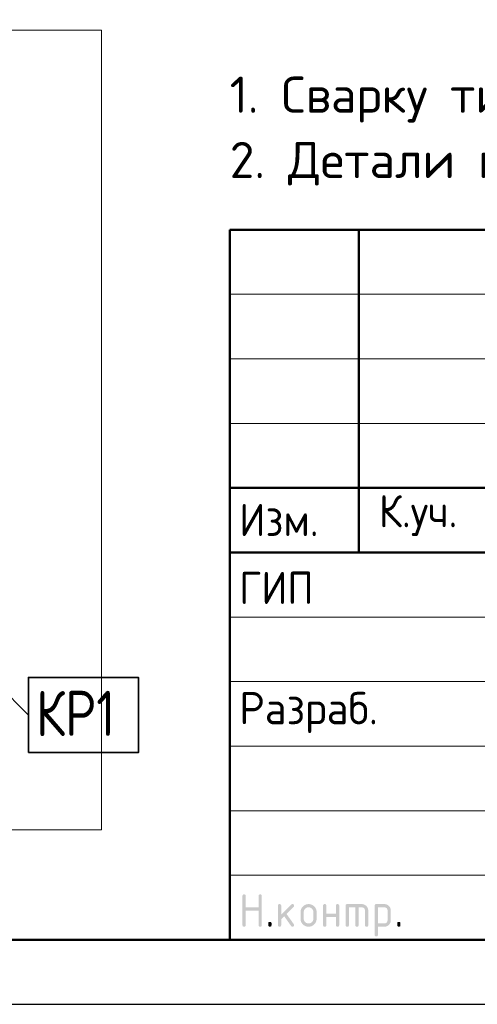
# Model space of a CAD drawing. Header units: millimetres. Extents: x 0 to 50400, y 0 to 35640.
# Tile 23 of 52: x 25647 to 29903, y 0 to 9153. Entities that reach past the tile are written whole.
import ezdxf

# ---------------------------------------------------------------- set-up
doc = ezdxf.new("R2010")
doc.units = ezdxf.units.MM
for name, color, linetype, lineweight in [('Standard', 7, 'Continuous', 25), ('Общий01', 7, 'Continuous', 13), ('Текст_ общее', 7, 'Continuous', 25)]:
    doc.layers.add(name, color=color, linetype=linetype, lineweight=lineweight)
doc.styles.add('ISOCPEUR', font='txt')

msp = doc.modelspace()

# ---------------------------------------------------------------- hatches: boundary and pattern name
at = {"layer": 'Standard', "linetype": 'Continuous', "lineweight": 25, "transparency": 33554687}
for points in [[(27718.9, 736.5), (27718.9, 1006.5), (27718.9, 1008.4), (27719.1, 1010.1), (27719.4, 1011.7), (27719.8, 1013.1), (27720.3, 1014.5), (27721, 1015.7), (27721.7, 1016.9), (27722.7, 1017.8), (27723.6, 1018.7), (27724.8, 1019.4), (27725.9, 1020.1), (27727.4, 1020.6), (27728.8, 1021.1), (27730.4, 1021.3), (27732, 1021.5), (27733.9, 1021.5), (27735.8, 1021.5), (27737.4, 1021.3), (27739.1, 1021.1), (27740.5, 1020.6), (27741.9, 1020.1), (27743.1, 1019.4), (27744.3, 1018.7), (27745.2, 1017.8), (27746.1, 1016.9), (27746.8, 1015.7), (27747.5, 1014.5), (27748, 1013.1), (27748.5, 1011.7), (27748.7, 1010.1), (27749, 1008.4), (27749, 1006.6), (27749, 901.6), (27868.6, 901.6), (27868.6, 1006.6), (27868.6, 1008.4), (27868.9, 1010.1), (27869.1, 1011.7), (27869.6, 1013.1), (27870, 1014.5), (27870.7, 1015.7), (27871.4, 1016.9), (27872.4, 1017.8), (27873.3, 1018.7), (27874.5, 1019.4), (27875.7, 1020.1), (27877.1, 1020.6), (27878.5, 1021.1), (27880.1, 1021.3), (27881.8, 1021.5), (27883.6, 1021.5), (27885.5, 1021.5), (27887.2, 1021.3), (27888.8, 1021.1), (27890.2, 1020.6), (27891.6, 1020.1), (27892.8, 1019.4), (27894, 1018.7), (27894.9, 1017.8), (27895.9, 1016.9), (27896.6, 1015.7), (27897.3, 1014.5), (27897.7, 1013.1), (27898.2, 1011.7), (27898.4, 1010.1), (27898.7, 1008.4), (27898.7, 1006.5), (27898.7, 736.5), (27898.7, 734.7), (27898.4, 733), (27898.2, 731.4), (27897.7, 730), (27897.3, 728.6), (27896.6, 727.4), (27895.9, 726.2), (27894.9, 725.3), (27894, 724.4), (27892.8, 723.7), (27891.6, 723), (27890.2, 722.5), (27888.8, 722), (27887.2, 721.8), (27885.5, 721.5), (27883.6, 721.5), (27881.8, 721.5), (27880.1, 721.8), (27878.5, 722), (27877.1, 722.5), (27875.7, 723), (27874.5, 723.7), (27873.3, 724.4), (27872.4, 725.3), (27871.4, 726.2), (27870.7, 727.4), (27870, 728.6), (27869.6, 730), (27869.1, 731.4), (27868.9, 733), (27868.6, 734.7), (27868.6, 736.5), (27868.6, 871.5), (27749, 871.5), (27749, 736.5), (27749, 734.7), (27748.7, 733), (27748.5, 731.4), (27748, 730), (27747.5, 728.6), (27746.8, 727.4), (27746.1, 726.2), (27745.2, 725.3), (27744.3, 724.4), (27743.1, 723.7), (27741.9, 723), (27740.5, 722.5), (27739.1, 722), (27737.4, 721.8), (27735.8, 721.5), (27733.9, 721.5), (27732, 721.5), (27730.4, 721.8), (27728.8, 722), (27727.4, 722.5), (27725.9, 723), (27724.8, 723.7), (27723.6, 724.4), (27722.7, 725.3), (27721.7, 726.2), (27721, 727.4), (27720.3, 728.6), (27719.8, 730), (27719.4, 731.4), (27719.1, 733), (27718.9, 734.7)], [(28078.7, 832.8), (28173, 927.1), (28174.1, 928.1), (28175.3, 929), (28176.5, 929.8), (28177.9, 930.3), (28179.2, 930.8), (28180.6, 931.1), (28182.1, 931.4), (28183.7, 931.4), (28185.6, 931.4), (28187.2, 931.1), (28188.9, 930.9), (28190.3, 930.4), (28191.7, 930), (28192.8, 929.3), (28194, 928.6), (28195, 927.6), (28195.9, 926.7), (28196.6, 925.5), (28197.3, 924.3), (28197.8, 922.9), (28198.2, 921.5), (28198.5, 919.9), (28198.7, 918.3), (28198.7, 916.4), (28198.7, 914.9), (28198.4, 913.5), (28198.1, 912.1), (28197.6, 910.8), (28197, 909.5), (28196.1, 908.3), (28195.3, 907.1), (28194.1, 905.9), (28128.3, 840.1), (28195.7, 745.2), (28197.2, 743.1), (28198, 740.9), (28198.7, 738.7), (28198.7, 736.3), (28198.7, 734.5), (28198.5, 732.8), (28198.2, 731.2), (28197.8, 729.9), (28197.3, 728.5), (28196.6, 727.3), (28195.9, 726.2), (28195, 725.2), (28194, 724.3), (28192.8, 723.6), (28191.7, 722.9), (28190.3, 722.5), (28188.9, 722), (28187.2, 721.8), (28185.6, 721.5), (28183.7, 721.5), (28181.7, 721.5), (28179.9, 721.9), (28178.2, 722.3), (28176.6, 723.1), (28175, 723.9), (28173.7, 725.1), (28172.3, 726.3), (28171.2, 727.9), (28106.7, 818.6), (28078.7, 790.6), (28078.7, 736.5), (28078.7, 734.7), (28078.5, 733), (28078.3, 731.4), (28077.8, 730), (28077.3, 728.6), (28076.6, 727.4), (28075.9, 726.2), (28075, 725.3), (28074, 724.4), (28072.9, 723.7), (28071.7, 723), (28070.3, 722.5), (28068.9, 722), (28067.2, 721.8), (28065.6, 721.5), (28063.7, 721.5), (28061.8, 721.5), (28060.2, 721.8), (28058.5, 722), (28057.1, 722.5), (28055.7, 723), (28054.5, 723.7), (28053.4, 724.4), (28052.4, 725.3), (28051.5, 726.2), (28050.8, 727.4), (28050.1, 728.6), (28049.6, 730), (28049.2, 731.4), (28048.9, 733), (28048.7, 734.7), (28048.7, 736.5), (28048.7, 916.4), (28048.7, 918.3), (28048.9, 919.9), (28049.2, 921.5), (28049.6, 922.9), (28050.1, 924.3), (28050.8, 925.5), (28051.5, 926.7), (28052.4, 927.6), (28053.4, 928.6), (28054.5, 929.3), (28055.7, 930), (28057.1, 930.4), (28058.5, 930.9), (28060.2, 931.1), (28061.8, 931.4), (28063.7, 931.4), (28065.6, 931.4), (28067.2, 931.1), (28068.9, 930.9), (28070.3, 930.4), (28071.7, 930), (28072.9, 929.3), (28074, 928.6), (28075, 927.6), (28075.9, 926.7), (28076.6, 925.5), (28077.3, 924.3), (28077.8, 922.9), (28078.3, 921.5), (28078.5, 919.9), (28078.7, 918.3), (28078.7, 916.4)], [(28498.4, 811.4), (28498.4, 736.5), (28498.4, 734.7), (28498.2, 733), (28497.9, 731.4), (28497.5, 730), (28497, 728.6), (28496.3, 727.4), (28495.6, 726.2), (28494.6, 725.3), (28493.7, 724.4), (28492.5, 723.6), (28491.4, 723), (28489.9, 722.5), (28488.5, 722), (28486.9, 721.8), (28485.2, 721.5), (28483.4, 721.5), (28481.5, 721.5), (28479.8, 721.8), (28478.2, 722), (28476.8, 722.5), (28475.4, 723), (28474.2, 723.7), (28473, 724.4), (28472.1, 725.3), (28471.2, 726.2), (28470.5, 727.4), (28469.8, 728.6), (28469.3, 730), (28468.8, 731.4), (28468.6, 733), (28468.3, 734.7), (28468.3, 736.5), (28468.3, 916.4), (28468.3, 918.3), (28468.6, 919.9), (28468.8, 921.5), (28469.3, 922.9), (28469.8, 924.3), (28470.5, 925.5), (28471.2, 926.7), (28472.1, 927.6), (28473, 928.6), (28474.2, 929.3), (28475.4, 930), (28476.8, 930.4), (28478.2, 930.9), (28479.8, 931.1), (28481.5, 931.4), (28483.4, 931.4), (28485.2, 931.4), (28486.9, 931.1), (28488.5, 930.9), (28489.9, 930.4), (28491.4, 930), (28492.5, 929.3), (28493.7, 928.6), (28494.6, 927.6), (28495.6, 926.7), (28496.3, 925.5), (28497, 924.4), (28497.5, 923), (28497.9, 921.5), (28498.2, 919.9), (28498.4, 918.3), (28498.4, 916.4), (28498.4, 841.5), (28588, 841.5), (28588, 916.4), (28588, 918.3), (28588.2, 919.9), (28588.5, 921.5), (28589, 923), (28589.4, 924.4), (28590.1, 925.5), (28590.8, 926.7), (28591.8, 927.6), (28592.7, 928.6), (28593.9, 929.3), (28595.1, 930), (28596.5, 930.4), (28597.9, 930.9), (28599.5, 931.1), (28601.2, 931.4), (28603, 931.4), (28604.9, 931.4), (28606.6, 931.1), (28608.2, 930.9), (28609.6, 930.4), (28611, 930), (28612.2, 929.3), (28613.4, 928.6), (28614.3, 927.6), (28615.2, 926.7), (28615.9, 925.5), (28616.7, 924.3), (28617.1, 922.9), (28617.6, 921.5), (28617.8, 919.9), (28618.1, 918.3), (28618.1, 916.4), (28618.1, 736.5), (28618.1, 734.7), (28617.8, 733), (28617.6, 731.4), (28617.1, 730), (28616.7, 728.6), (28615.9, 727.4), (28615.2, 726.2), (28614.3, 725.3), (28613.4, 724.4), (28612.2, 723.7), (28611, 723), (28609.6, 722.5), (28608.2, 722), (28606.6, 721.8), (28604.9, 721.5), (28603, 721.5), (28601.2, 721.5), (28599.5, 721.8), (28597.9, 722), (28596.5, 722.5), (28595.1, 723), (28593.9, 723.6), (28592.7, 724.4), (28591.8, 725.3), (28590.8, 726.2), (28590.1, 727.4), (28589.4, 728.6), (28589, 730), (28588.5, 731.4), (28588.2, 733), (28588, 734.7), (28588, 736.5), (28588, 811.4)], [(28693.2, 931.4), (28828.1, 931.4), (28831.2, 931.4), (28834.2, 931.1), (28837.2, 930.8), (28840.1, 930.3), (28843, 929.7), (28845.7, 928.9), (28848.5, 928.1), (28851.2, 927), (28853.8, 925.9), (28856.4, 924.6), (28858.9, 923.2), (28861.3, 921.5), (28863.7, 919.9), (28866, 918), (28868.3, 916.1), (28870.5, 913.9), (28872.7, 911.7), (28874.6, 909.4), (28876.5, 907.1), (28878.2, 904.7), (28879.8, 902.3), (28881.2, 899.7), (28882.5, 897.2), (28883.6, 894.5), (28884.7, 891.9), (28885.5, 889.1), (28886.4, 886.3), (28886.9, 883.4), (28887.5, 880.6), (28887.7, 877.6), (28888, 874.5), (28888, 871.4), (28888, 736.5), (28888, 734.7), (28887.8, 733), (28887.5, 731.4), (28887.1, 730), (28886.6, 728.6), (28885.9, 727.4), (28885.2, 726.2), (28884.3, 725.3), (28883.3, 724.4), (28882.1, 723.7), (28881, 723), (28879.6, 722.5), (28878.1, 722), (28876.5, 721.8), (28874.9, 721.5), (28873, 721.5), (28871.1, 721.5), (28869.5, 721.8), (28867.8, 722), (28866.4, 722.5), (28865, 723), (28863.8, 723.6), (28862.7, 724.4), (28861.7, 725.3), (28860.8, 726.2), (28860.1, 727.4), (28859.4, 728.6), (28858.9, 730), (28858.4, 731.4), (28858.2, 733), (28857.9, 734.7), (28857.9, 736.5), (28857.9, 871.4), (28857.9, 874.5), (28857.4, 877.5), (28856.9, 880.4), (28855.8, 883.1), (28854.7, 885.7), (28853.1, 888.1), (28851.5, 890.5), (28849.3, 892.7), (28847.2, 894.9), (28844.8, 896.5), (28842.4, 898.1), (28839.7, 899.2), (28837.1, 900.2), (28834.1, 900.8), (28831.2, 901.3), (28828, 901.3), (28798.1, 901.3), (28798.1, 736.5), (28798.1, 734.7), (28797.9, 733), (28797.6, 731.4), (28797.2, 730), (28796.7, 728.6), (28796, 727.4), (28795.3, 726.2), (28794.4, 725.3), (28793.4, 724.4), (28792.3, 723.6), (28791.1, 723), (28789.7, 722.5), (28788.3, 722), (28786.6, 721.8), (28785, 721.5), (28783.1, 721.5), (28781.2, 721.5), (28779.6, 721.8), (28777.9, 722), (28776.5, 722.5), (28775.1, 723), (28773.9, 723.6), (28772.8, 724.4), (28771.8, 725.3), (28770.9, 726.2), (28770.2, 727.4), (28769.5, 728.6), (28769, 730), (28768.5, 731.4), (28768.3, 733), (28768.1, 734.7), (28768.1, 736.5), (28768.1, 901.3), (28708.2, 901.3), (28708.2, 736.5), (28708.2, 734.7), (28708, 733), (28707.8, 731.4), (28707.3, 730), (28706.8, 728.6), (28706.1, 727.4), (28705.4, 726.2), (28704.5, 725.3), (28703.5, 724.4), (28702.4, 723.6), (28701.2, 723), (28699.8, 722.5), (28698.4, 722), (28696.7, 721.8), (28695.1, 721.5), (28693.2, 721.5), (28691.3, 721.5), (28689.7, 721.8), (28688, 722), (28686.6, 722.5), (28685.2, 723), (28684, 723.7), (28682.9, 724.4), (28681.9, 725.3), (28681, 726.2), (28680.3, 727.4), (28679.6, 728.6), (28679.1, 730), (28678.7, 731.4), (28678.4, 733), (28678.2, 734.7), (28678.2, 736.5), (28678.2, 916.4), (28678.2, 918.3), (28678.4, 919.9), (28678.6, 921.5), (28679.1, 922.9), (28679.6, 924.3), (28680.3, 925.5), (28681, 926.7), (28681.9, 927.6), (28682.9, 928.6), (28684, 929.3), (28685.2, 930), (28686.6, 930.4), (28688, 930.9), (28689.6, 931.1), (28691.3, 931.4)], [(27958.8, 751.6), (27958.8, 753.5), (27959, 755.1), (27959.3, 756.8), (27959.7, 758.2), (27960.2, 759.6), (27960.9, 760.8), (27961.6, 761.9), (27962.5, 762.9), (27963.5, 763.8), (27964.7, 764.5), (27965.8, 765.2), (27967.2, 765.7), (27968.6, 766.2), (27970.3, 766.4), (27971.9, 766.6), (27973.8, 766.6), (27975.7, 766.6), (27977.3, 766.4), (27979, 766.2), (27980.4, 765.7), (27981.8, 765.2), (27983, 764.5), (27984.1, 763.8), (27985.1, 762.9), (27986, 761.9), (27986.7, 760.8), (27987.4, 759.6), (27987.9, 758.2), (27988.4, 756.8), (27988.6, 755.1), (27988.8, 753.5), (27988.8, 751.6), (27988.8, 736.6), (27988.8, 734.7), (27988.6, 733), (27988.4, 731.4), (27987.9, 730), (27987.4, 728.6), (27986.7, 727.4), (27986, 726.2), (27985.1, 725.3), (27984.1, 724.4), (27983, 723.7), (27981.8, 723), (27980.4, 722.5), (27979, 722), (27977.3, 721.8), (27975.7, 721.5), (27973.8, 721.5), (27971.9, 721.5), (27970.3, 721.8), (27968.6, 722), (27967.2, 722.5), (27965.8, 723), (27964.7, 723.7), (27963.5, 724.4), (27962.5, 725.3), (27961.6, 726.2), (27960.9, 727.4), (27960.2, 728.6), (27959.7, 730), (27959.3, 731.4), (27959, 733), (27958.8, 734.7), (27958.8, 736.6)], [(29158, 751.6), (29158, 753.5), (29158.2, 755.1), (29158.4, 756.8), (29158.9, 758.2), (29159.4, 759.6), (29160.1, 760.8), (29160.8, 761.9), (29161.7, 762.9), (29162.6, 763.8), (29163.8, 764.5), (29165, 765.2), (29166.4, 765.7), (29167.8, 766.2), (29169.5, 766.4), (29171.1, 766.6), (29173, 766.6), (29174.9, 766.6), (29176.5, 766.4), (29178.1, 766.2), (29179.6, 765.7), (29181, 765.2), (29182.1, 764.5), (29183.3, 763.8), (29184.3, 762.9), (29185.2, 761.9), (29185.9, 760.8), (29186.6, 759.6), (29187.1, 758.2), (29187.5, 756.8), (29187.8, 755.1), (29188, 753.5), (29188, 751.6), (29188, 736.6), (29188, 734.7), (29187.8, 733), (29187.5, 731.4), (29187.1, 730), (29186.6, 728.6), (29185.9, 727.4), (29185.2, 726.2), (29184.3, 725.3), (29183.3, 724.4), (29182.1, 723.7), (29181, 723), (29179.6, 722.5), (29178.1, 722), (29176.5, 721.8), (29174.9, 721.5), (29173, 721.5), (29171.1, 721.5), (29169.5, 721.8), (29167.8, 722), (29166.4, 722.5), (29165, 723), (29163.8, 723.7), (29162.6, 724.4), (29161.7, 725.3), (29160.8, 726.2), (29160.1, 727.4), (29159.4, 728.6), (29158.9, 730), (29158.4, 731.4), (29158.2, 733), (29158, 734.7), (29158, 736.6)]]:
    msp.add_hatch(color=7, dxfattribs=at).paths.add_polyline_path(points, flags=16)
h = msp.add_hatch(color=7, dxfattribs=at)
h.paths.add_polyline_path([(28258.5, 796.5), (28258.5, 856.4), (28258.5, 860.3), (28258.8, 864.1), (28259.2, 867.8), (28259.9, 871.4), (28260.6, 875), (28261.6, 878.5), (28262.6, 881.9), (28264, 885.3), (28265.3, 888.6), (28267.1, 891.7), (28268.8, 894.9), (28270.8, 897.9), (28272.9, 901), (28275.3, 903.8), (28277.7, 906.7), (28280.4, 909.5), (28283.1, 912.2), (28286, 914.6), (28288.9, 917), (28291.9, 919.1), (28294.9, 921.1), (28298.1, 922.8), (28301.3, 924.5), (28304.6, 925.9), (28307.9, 927.3), (28311.4, 928.3), (28314.8, 929.3), (28318.4, 930), (28322, 930.7), (28325.7, 931), (28329.5, 931.4), (28333.4, 931.4), (28337.3, 931.4), (28341.1, 931), (28344.9, 930.7), (28348.5, 930), (28352.2, 929.3), (28355.6, 928.3), (28359.1, 927.3), (28362.4, 926), (28365.8, 924.6), (28368.9, 922.9), (28372.1, 921.2), (28375.1, 919.2), (28378.1, 917.1), (28381, 914.8), (28383.9, 912.4), (28386.6, 909.7), (28389.3, 907), (28391.6, 904.1), (28394, 901.3), (28396, 898.2), (28398.1, 895.2), (28399.8, 892), (28401.5, 888.9), (28402.8, 885.5), (28404.2, 882.2), (28405.2, 878.7), (28406.2, 875.2), (28406.9, 871.6), (28407.6, 868), (28407.9, 864.2), (28408.2, 860.4), (28408.2, 856.4), (28408.2, 796.5), (28408.2, 792.6), (28407.9, 788.9), (28407.5, 785.1), (28406.9, 781.5), (28406.2, 777.9), (28405.2, 774.4), (28404.1, 771), (28402.8, 767.7), (28401.4, 764.4), (28399.7, 761.2), (28398, 758), (28395.9, 755), (28393.9, 752), (28391.5, 749.1), (28389.1, 746.2), (28386.3, 743.5), (28383.6, 740.7), (28380.7, 738.3), (28377.8, 735.9), (28374.8, 733.9), (28371.8, 731.8), (28368.6, 730.1), (28365.5, 728.4), (28362.2, 727), (28358.8, 725.6), (28355.4, 724.6), (28351.9, 723.6), (28348.3, 722.9), (28344.7, 722.2), (28341, 721.9), (28337.3, 721.5), (28333.4, 721.5), (28329.5, 721.5), (28325.7, 721.9), (28322, 722.2), (28318.4, 722.9), (28314.8, 723.6), (28311.4, 724.6), (28307.9, 725.6), (28304.6, 727), (28301.3, 728.4), (28298.1, 730.1), (28294.9, 731.8), (28291.9, 733.9), (28288.9, 735.9), (28286, 738.3), (28283.1, 740.7), (28280.4, 743.5), (28277.7, 746.2), (28275.3, 749.1), (28272.9, 752), (28270.8, 755), (28268.8, 758), (28267.1, 761.2), (28265.3, 764.4), (28264, 767.7), (28262.6, 771), (28261.6, 774.4), (28260.6, 777.9), (28259.9, 781.5), (28259.2, 785.1), (28258.8, 788.9), (28258.5, 792.6)], flags=16)
h.paths.add_polyline_path([(28378.2, 796.6), (28378.2, 856.6), (28378.2, 861.2), (28377.4, 865.5), (28376.5, 869.9), (28374.9, 873.8), (28373.2, 877.8), (28370.8, 881.4), (28368.3, 885.1), (28365.1, 888.4), (28361.8, 891.7), (28358.1, 894.1), (28354.5, 896.6), (28350.6, 898.3), (28346.6, 899.9), (28342.3, 900.7), (28338, 901.6), (28333.4, 901.6), (28328.7, 901.6), (28324.4, 900.7), (28320.1, 899.9), (28316.2, 898.3), (28312.2, 896.6), (28308.6, 894.1), (28305, 891.7), (28301.7, 888.4), (28298.4, 885.1), (28295.9, 881.4), (28293.5, 877.8), (28291.8, 873.8), (28290.2, 869.9), (28289.4, 865.5), (28288.6, 861.2), (28288.6, 856.6), (28288.6, 796.6), (28288.6, 791.9), (28289.4, 787.5), (28290.2, 783.2), (28291.8, 779.2), (28293.4, 775.2), (28295.9, 771.6), (28298.3, 767.9), (28301.6, 764.7), (28304.8, 761.4), (28308.4, 758.9), (28312.1, 756.5), (28316, 754.9), (28320, 753.2), (28324.3, 752.4), (28328.7, 751.6), (28333.4, 751.6), (28338, 751.6), (28342.3, 752.4), (28346.6, 753.2), (28350.6, 754.9), (28354.5, 756.5), (28358.1, 759), (28361.8, 761.5), (28365.1, 764.8), (28368.3, 768.1), (28370.8, 771.7), (28373.2, 775.3), (28374.9, 779.3), (28376.5, 783.3), (28377.4, 787.6), (28378.2, 791.9)])
h = msp.add_hatch(color=7, dxfattribs=at)
h.paths.add_polyline_path([(28948.1, 916.4), (28948.1, 918.3), (28948.4, 919.9), (28948.6, 921.5), (28949.1, 923), (28949.5, 924.3), (28950.2, 925.5), (28950.9, 926.7), (28951.9, 927.6), (28952.8, 928.6), (28954, 929.3), (28955.1, 930), (28956.5, 930.4), (28957.9, 930.9), (28959.6, 931.1), (28961.2, 931.4), (28963.1, 931.4), (29038, 931.4), (29041.1, 931.4), (29044.1, 931.1), (29047.2, 930.8), (29050.1, 930.3), (29052.9, 929.8), (29055.7, 928.9), (29058.5, 928.1), (29061.2, 927), (29063.8, 925.9), (29066.4, 924.6), (29068.9, 923.2), (29071.3, 921.6), (29073.7, 920), (29076, 918.1), (29078.3, 916.2), (29080.5, 914), (29082.7, 911.8), (29084.6, 909.5), (29086.5, 907.2), (29088.1, 904.8), (29089.7, 902.4), (29091.1, 899.9), (29092.4, 897.3), (29093.5, 894.7), (29094.6, 892), (29095.4, 889.2), (29096.2, 886.5), (29096.8, 883.5), (29097.3, 880.6), (29097.6, 877.6), (29097.8, 874.6), (29097.8, 871.4), (29097.8, 781.5), (29097.8, 778.4), (29097.6, 775.4), (29097.3, 772.4), (29096.8, 769.5), (29096.2, 766.6), (29095.4, 763.8), (29094.6, 761), (29093.5, 758.4), (29092.4, 755.7), (29091.1, 753.2), (29089.7, 750.7), (29088.1, 748.2), (29086.5, 745.8), (29084.6, 743.5), (29082.7, 741.2), (29080.5, 739), (29078.3, 736.8), (29076, 734.9), (29073.8, 733), (29071.3, 731.4), (29068.9, 729.7), (29066.4, 728.4), (29063.9, 727), (29061.2, 725.9), (29058.6, 724.8), (29055.8, 724), (29053, 723.2), (29050.1, 722.6), (29047.2, 722.1), (29044.2, 721.8), (29041.1, 721.5), (29038, 721.5), (28978.2, 721.5), (28978.2, 646.6), (28978.2, 644.8), (28977.9, 643.1), (28977.7, 641.5), (28977.2, 640.1), (28976.8, 638.7), (28976.1, 637.5), (28975.4, 636.3), (28974.4, 635.4), (28973.5, 634.5), (28972.3, 633.8), (28971.1, 633.1), (28969.7, 632.6), (28968.3, 632.1), (28966.7, 631.9), (28965, 631.7), (28963.1, 631.7), (28961.3, 631.7), (28959.6, 631.9), (28958, 632.1), (28956.6, 632.6), (28955.2, 633.1), (28954, 633.8), (28952.8, 634.5), (28951.9, 635.4), (28950.9, 636.3), (28950.2, 637.5), (28949.5, 638.7), (28949.1, 640.1), (28948.6, 641.5), (28948.4, 643.1), (28948.1, 644.8), (28948.1, 646.6)], flags=16)
h.paths.add_polyline_path([(28978.2, 901.3), (28978.2, 751.6), (29037.9, 751.6), (29041, 751.6), (29043.9, 752.1), (29046.8, 752.7), (29049.4, 753.8), (29052.1, 754.9), (29054.5, 756.5), (29056.9, 758.1), (29059.1, 760.3), (29061.3, 762.5), (29062.9, 764.9), (29064.5, 767.4), (29065.6, 770), (29066.7, 772.7), (29067.2, 775.5), (29067.8, 778.4), (29067.8, 781.5), (29067.8, 871.4), (29067.8, 874.6), (29067.2, 877.5), (29066.7, 880.4), (29065.6, 883.1), (29064.6, 885.7), (29062.9, 888.1), (29061.3, 890.5), (29059.2, 892.7), (29057, 894.9), (29054.6, 896.5), (29052.2, 898.1), (29049.6, 899.2), (29046.9, 900.2), (29044, 900.8), (29041.1, 901.3), (29037.9, 901.3)])

# ---------------------------------------------------------------- linework, layer by layer
at = {"layer": 'Standard', "color": 7, "linetype": 'Continuous', "lineweight": 50, "transparency": 33554687}
for p, q in [((27600, 600), (27600, 7200)), ((27600, 7200), (49800, 7200)), ((28800, 4200), (28800, 7200)), ((27600, 4800), (35400, 4800)), ((27600, 4800), (35400, 4800)), ((27600, 4200), (35400, 4200)), ((27600, 4200), (35400, 4200))]:
    msp.add_line(p, q, dxfattribs=at)
at = {"layer": 'Standard', "color": 7, "linetype": 'Continuous', "lineweight": 13, "transparency": 33554687}
for p, q in [((27600, 6600), (35400, 6600)), ((27600, 6000), (35400, 6000)), ((27600, 5400), (35400, 5400)), ((27600, 3600), (35400, 3600)), ((27600, 3000), (35400, 3000)), ((27600, 3000), (35400, 3000)), ((27600, 2400), (35400, 2400)), ((27600, 2400), (35400, 2400)), ((27600, 1800), (35400, 1800)), ((27600, 1200), (35400, 1200))]:
    msp.add_line(p, q, dxfattribs=at)
at = {"layer": 'Standard', "color": 7, "linetype": 'Continuous', "lineweight": 25, "transparency": 33554687}
msp.add_line((27600, 600), (49800, 600), dxfattribs=at)
msp.add_line((27600, 600), (49800, 600), dxfattribs=at)
msp.add_line((27600, 600), (49800, 600), dxfattribs=at)
msp.add_lwpolyline([(0, 0), (50400, 0), (50400, 35640), (0, 35640), (0, 0)], close=True, dxfattribs=at)
at = {"layer": 'Standard', "color": 7, "linetype": 'Continuous', "lineweight": 50, "transparency": 33554687}
msp.add_lwpolyline([(2400, 35040), (49800, 35040), (49800, 600), (2400, 600), (2400, 35040)], close=True, dxfattribs=at)
at = {"layer": 'Standard', "color": 254, "linetype": 'Continuous', "lineweight": 18, "true_color": 0xc4c4ff, "transparency": 33554687}
msp.add_lwpolyline([(21294.7, 1623.1), (26409, 1623.1), (26409, 9055.5), (21294.7, 9055.5), (21294.7, 1623.1)], dxfattribs=at)
at = {"layer": 'Общий01', "color": 7, "linetype": 'Continuous', "lineweight": 13, "transparency": 33554687}
msp.add_line((25253.5, 3164.5), (25728.7, 2689.3), dxfattribs=at)
at = {"layer": 'Текст_ общее', "color": 7, "linetype": 'Continuous', "lineweight": 35, "transparency": 33554687}
msp.add_lwpolyline([(25728.7, 2339.3), (26750.7, 2339.3), (26750.7, 3039.3), (25728.7, 3039.3), (25728.7, 2339.3)], dxfattribs=at)

# ---------------------------------------------------------------- texts
at = {"layer": 'Standard', "color": 7, "linetype": 'Continuous', "lineweight": 13, "transparency": 33554687, "insert": (27600, 8624), "char_height": 336, "width": 21106.68, "attachment_point": 1, "line_spacing_factor": 1.084337}
msp.add_mtext('\\A1;{\\fISOCPEUR|i0|b0;\\H335.999994;\\W1.000000;\\C7;1. Сварку типа К1-Кт необходимо выполнить с нормируемой прочностью (п.3.1 ГОСТ Р 57997-2017)}\\P{\\fISOCPEUR|i0|b0;\\H335.999994;\\W1.000000;\\C7;2. Детали плана замаркированы см. лист 8}\\P', dxfattribs=at)
at = {"layer": 'Standard', "color": 7, "linetype": 'Continuous', "lineweight": 25, "transparency": 33554687, "char_height": 300, "attachment_point": 7, "style": 'ISOCPEUR'}
for s, insert, width in [('\\W0.93;Изм.', (27688.8, 4353), 903.476), ('\\W0.93;К.уч.', (28987.2, 4353), 979.214), ('\\W0.92;ГИП', (27688.8, 3721.5), 827.543), ('\\W0.96;Разраб.', (27688.8, 2521.5), 1567.875)]:
    msp.add_mtext(s, dxfattribs=dict(at, insert=insert, width=width))
at = {"layer": 'Текст_ общее', "color": 7, "linetype": 'Continuous', "lineweight": 35, "transparency": 33554687, "insert": (25798.7, 2493.3), "char_height": 420, "width": 1058.019, "attachment_point": 7, "style": 'ISOCPEUR'}
msp.add_mtext('\\W0.84;КР1', dxfattribs=at)

doc.saveas('drawing.dxf')
